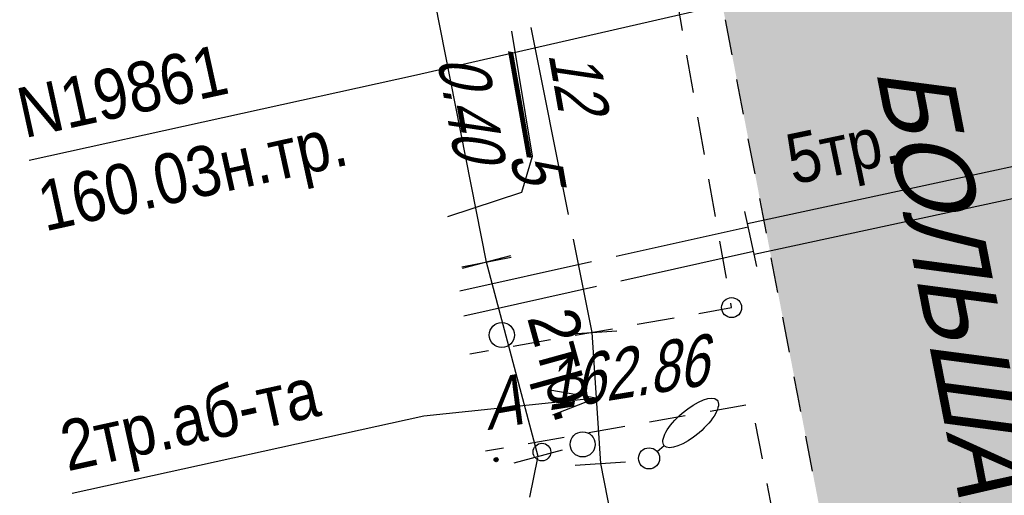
# Model space of a CAD drawing. Header units: millimetres. Extents: x 4385 to 11928, y 17253 to 36963.
# Tile 58 of 256: x 5844 to 5864, y 18515 to 18524. Entities that reach past the tile are written whole.
import ezdxf
from ezdxf.enums import TextEntityAlignment as Align

# ---------------------------------------------------------------- set-up
doc = ezdxf.new("R2010")
doc.units = ezdxf.units.MM
doc.linetypes.add('Геоподоснова_34179-21 от 9.08.21$0$UP line', pattern=[1.5, 1, -0.5])
for name, color, linetype, lineweight in [('Геоподоснова_34179-21 от 9.08.21$0$Водопровод', 7, 'Continuous', 25), ('Геоподоснова_34179-21 от 9.08.21$0$Горизонтали', 7, 'Continuous', 25), ('Геоподоснова_34179-21 от 9.08.21$0$Граница улицы', 7, 'Continuous', 25), ('Геоподоснова_34179-21 от 9.08.21$0$Кабели', 7, 'Continuous', 25), ('Геоподоснова_34179-21 от 9.08.21$0$Кабель Мосэнерго', 7, 'Continuous', 25), ('Геоподоснова_34179-21 от 9.08.21$0$Леса и газоны', 7, 'Continuous', 25), ('Геоподоснова_34179-21 от 9.08.21$0$Отдельно стоящее дерево', 7, 'Continuous', 25), ('Геоподоснова_34179-21 от 9.08.21$0$Полоса деревьев', 7, 'Continuous', 25)]:
    doc.layers.add(name, color=color, linetype=linetype, lineweight=lineweight)
doc.layers.add('ГП_дороги_штриховка_сущ', color=7, linetype='Continuous', lineweight=0, true_color=0xc8d0d0, transparency=0.6)
doc.styles.add('Геоподоснова_34179-21 от 9.08.21$0$Style-RUSSIAN_1251', font='RUSSIAN_1251.shx')
doc.styles.add('Геоподоснова_34179-21 от 9.08.21$0$Style-RUSSIAN_1251 I 0.00000', font='RUSSIAN_1251.shx')
doc.styles.add('Геоподоснова_34179-21 от 9.08.21$0$Style-RUSSIAN_1251 I 0.32289', font='RUSSIAN_1251.shx', dxfattribs={"oblique": 18.5})

# ---------------------------------------------------------------- blocks, each defined once
blk = doc.blocks.new('Геоподоснова_34179-21 от 9.08.21$0$DEREVO_3')
at = {"layer": 'Геоподоснова_34179-21 от 9.08.21$0$Отдельно стоящее дерево', "color": 7, "linetype": 'Continuous', "lineweight": 25, "flags": 128}
blk.add_lwpolyline([(-0.007, 0.21), (-0.007, 0.393)], dxfattribs=at)
at = {"layer": 'Геоподоснова_34179-21 от 9.08.21$0$Отдельно стоящее дерево', "color": 7, "linetype": 'Continuous', "lineweight": 25}
blk.add_arc((0, 0), 0.21, 0, 360, dxfattribs=at)
blk.add_ellipse((-0.025, 1.088), major_axis=(-0.019, 0.695), ratio=0.369829, dxfattribs=at)
blk = doc.blocks.new('Геоподоснова_34179-21 от 9.08.21$0$PIKET_51')
at = {"layer": 'Геоподоснова_34179-21 от 9.08.21$0$Горизонтали', "color": 7, "linetype": 'Continuous', "lineweight": 25}
blk.add_arc((0, 0), 0.2, 0, 360, dxfattribs=at)
blk = doc.blocks.new('Геоподоснова_34179-21 от 9.08.21$0$msdElementTypeLineString_34')
at = {"layer": 'Геоподоснова_34179-21 от 9.08.21$0$Граница улицы', "color": 7, "linetype": 'Continuous', "lineweight": 25}
for p, q in [((3.344, 23.327), (3.211, 24.02)), ((3.573, 22.144), (3.439, 22.836)), ((3.802, 20.96), (3.668, 21.653)), ((4.03, 19.776), (3.896, 20.469)), ((4.259, 18.593), (4.125, 19.285)), ((4.487, 17.409), (4.354, 18.102)), ((4.945, 15.041), (4.811, 15.734))]:
    blk.add_line(p, q, dxfattribs=at)
at = {"layer": 'Геоподоснова_34179-21 от 9.08.21$0$Граница улицы', "color": 7, "linetype": 'Continuous', "lineweight": 25, "flags": 128}
blk.add_lwpolyline([(4.716, 16.225), (4.655, 16.543), (4.582, 16.918)], dxfattribs=at)
blk = doc.blocks.new('Геоподоснова_34179-21 от 9.08.21$0$msdElementTypeLineString_100')
at = {"layer": 'Геоподоснова_34179-21 от 9.08.21$0$Полоса деревьев', "color": 7, "linetype": 'Continuous', "lineweight": 25}
blk.add_circle((0.93, 0.361), 0.25, dxfattribs=at)
blk = doc.blocks.new('Геоподоснова_34179-21 от 9.08.21$0$msdElementTypeLineString_101')
at = {"layer": 'Геоподоснова_34179-21 от 9.08.21$0$Полоса деревьев', "color": 7, "linetype": 'Continuous', "lineweight": 25}
for p, q in [((0.464, 0.294), (0.387, 0.281)), ((0.466, 0.29), (0.387, 0.276)), ((0.46, 0.304), (0.389, 0.291)), ((0.462, 0.299), (0.389, 0.286)), ((0.466, 0.285), (0.389, 0.271)), ((0.456, 0.308), (0.391, 0.297)), ((0.466, 0.28), (0.391, 0.266)), ((0.466, 0.274), (0.393, 0.261)), ((0.451, 0.312), (0.394, 0.302)), ((0.465, 0.269), (0.396, 0.257)), ((0.446, 0.317), (0.397, 0.308)), ((0.462, 0.264), (0.401, 0.253)), ((0.459, 0.258), (0.405, 0.248)), ((0.435, 0.32), (0.406, 0.315)), ((0.452, 0.252), (0.414, 0.245)), ((0.443, 0.245), (0.434, 0.243))]:
    blk.add_line(p, q, dxfattribs=at)
for centre, radius in [((2.15, 0.587), 0.25), ((1.339, 0.434), 0.175), ((0.427, 0.282), 0.04)]:
    blk.add_circle(centre, radius, dxfattribs=at)
blk = doc.blocks.new('Геоподоснова_34179-21 от 9.08.21$0$msdElementTypeLineString_102')
at = {"layer": 'Геоподоснова_34179-21 от 9.08.21$0$Граница улицы', "color": 7, "linetype": 'Continuous', "lineweight": 25}
for p, q in [((4.469, 16.233), (5.183, 16.36)), ((3.263, 16.02), (3.977, 16.146)), ((2.056, 15.806), (2.77, 15.932)), ((5.366, 15.997), (5.504, 15.285)), ((0.85, 15.592), (1.564, 15.719)), ((0, 15.442), (0.357, 15.505)), ((5.831, 13.591), (5.969, 12.879)), ((6.063, 12.388), (6.201, 11.676)), ((6.296, 11.185), (6.433, 10.473)), ((6.528, 9.982), (6.666, 9.27)), ((6.761, 8.779), (6.898, 8.067)), ((6.993, 7.576), (7.13, 6.864)), ((7.225, 6.373), (7.363, 5.661)), ((7.458, 5.17), (7.595, 4.458)), ((7.69, 3.967), (7.828, 3.254)), ((8.152, 1.56), (8.288, 0.847)), ((8.381, 0.356), (8.449, 0))]:
    blk.add_line(p, q, dxfattribs=at)
at = {"layer": 'Геоподоснова_34179-21 от 9.08.21$0$Граница улицы', "color": 7, "linetype": 'Continuous', "lineweight": 25, "flags": 128}
for points in [[(5.599, 14.794), (5.699, 14.276), (5.736, 14.084), (5.736, 14.082)], [(7.922, 2.764), (7.976, 2.485), (8.059, 2.051)]]:
    blk.add_lwpolyline(points, dxfattribs=at)
blk = doc.blocks.new('Геоподоснова_34179-21 от 9.08.21$0$msdElementTypeLineString_103')
at = {"layer": 'Геоподоснова_34179-21 от 9.08.21$0$Граница улицы', "color": 7, "linetype": 'Continuous', "lineweight": 25}
for p, q in [((2.833, 15.771), (2.094, 15.636)), ((1.602, 15.546), (0.862, 15.411)), ((0.37, 15.322), (0, 15.254)), ((4.806, 14.899), (4.334, 15.484)), ((5.609, 12.6), (5.477, 13.34)), ((5.827, 11.367), (5.696, 12.107)), ((6.045, 10.134), (5.914, 10.875)), ((6.264, 8.902), (6.132, 9.642)), ((6.482, 7.669), (6.351, 8.409)), ((6.7, 6.436), (6.569, 7.176)), ((6.919, 5.203), (6.787, 5.944)), ((7.137, 3.971), (7.006, 4.711)), ((7.355, 2.738), (7.224, 3.478)), ((7.574, 1.505), (7.443, 2.246)), ((5.794, 0.589), (6.534, 0.72)), ((4.561, 0.371), (5.302, 0.502)), ((3.328, 0.153), (4.069, 0.284)), ((2.466, 0.001), (2.836, 0.066))]:
    blk.add_line(p, q, dxfattribs=at)
at = {"layer": 'Геоподоснова_34179-21 от 9.08.21$0$Граница улицы', "color": 7, "linetype": 'Continuous', "lineweight": 25, "flags": 128}
for points in [[(4.02, 15.873), (3.94, 15.972), (3.325, 15.86)], [(5.39, 13.832), (5.313, 14.27), (5.12, 14.509)], [(7.027, 0.807), (7.677, 0.922), (7.661, 1.013)]]:
    blk.add_lwpolyline(points, dxfattribs=at)
blk = doc.blocks.new('Геоподоснова_34179-21 от 9.08.21$0$msdElementTypeTextNode_8')
at = {"layer": 'Геоподоснова_34179-21 от 9.08.21$0$Леса и газоны', "color": 7, "linetype": 'Continuous', "lineweight": 25, "style": 'Геоподоснова_34179-21 от 9.08.21$0$Style-RUSSIAN_1251 I 0.32289', "oblique": 18.5, "width": 0.8}
for s, p in [('0.40', (-1.083, -0.192)), ('——5', (0, 0)), (' 12', (1.083, 0.192))]:
    blk.add_text(s, height=1, rotation=280.0441, dxfattribs=at).set_placement(p, align=Align.MIDDLE_LEFT)
blk = doc.blocks.new('Геоподоснова_34179-21 от 9.08.21$0$msdElementTypeLine_50')
at = {"layer": 'Геоподоснова_34179-21 от 9.08.21$0$Кабель Мосэнерго', "color": 7, "linetype": 'Continuous', "lineweight": 25}
for p, q in [((0.125, 0.735), (0.072, 0.979)), ((0.257, 0.125), (0.125, 0.735)), ((0.309, -0.119), (0.256, 0.125))]:
    blk.add_line(p, q, dxfattribs=at)
blk = doc.blocks.new('Геоподоснова_34179-21 от 9.08.21$0$msdElementTypeLine_51')
at = {"layer": 'Геоподоснова_34179-21 от 9.08.21$0$Кабель Мосэнерго', "color": 7, "linetype": 'Continuous', "lineweight": 25}
for p, q in [((0.125, 0.735), (0.072, 0.979)), ((0.257, 0.125), (0.125, 0.735)), ((0.309, -0.119), (0.256, 0.125))]:
    blk.add_line(p, q, dxfattribs=at)
blk = doc.blocks.new('Геоподоснова_34179-21 от 9.08.21$0$msdElementTypeMultiLine_166')
at = {"layer": 'Геоподоснова_34179-21 от 9.08.21$0$Кабель Мосэнерго', "color": 7, "linetype": 'Continuous', "lineweight": 25, "flags": 128}
for points in [[(0.125, 0.735), (10.289, 2.926)], [(0.257, 0.125), (10.421, 2.316)]]:
    blk.add_lwpolyline(points, dxfattribs=at)
at = {"layer": 'Геоподоснова_34179-21 от 9.08.21$0$Кабель Мосэнерго', "color": 7, "linetype": 'Continuous', "lineweight": 25}
for name, p in [('Геоподоснова_34179-21 от 9.08.21$0$msdElementTypeLine_50', (10.164, 2.191)), ('Геоподоснова_34179-21 от 9.08.21$0$msdElementTypeLine_51', (0, 0))]:
    blk.add_blockref(name, p, dxfattribs=at)
blk = doc.blocks.new('Геоподоснова_34179-21 от 9.08.21$0$msdElementTypeLineString_437')
at = {"layer": 'Геоподоснова_34179-21 от 9.08.21$0$Кабель Мосэнерго', "color": 7, "linetype": 'Continuous', "lineweight": 25}
for p, q in [((1.991, 19.183), (1.01, 18.989)), ((5.457, 1.597), (4.475, 1.403))]:
    blk.add_line(p, q, dxfattribs=at)
blk = doc.blocks.new('Геоподоснова_34179-21 от 9.08.21$0$msdElementTypeMultiLine_244')
at = {"layer": 'Геоподоснова_34179-21 от 9.08.21$0$Кабель Мосэнерго', "color": 7, "linetype": 'Continuous', "lineweight": 25, "flags": 128}
blk.add_lwpolyline([(4.966, 1.5), (1.5, 19.086)], dxfattribs=at)
at = {"layer": 'Геоподоснова_34179-21 от 9.08.21$0$Кабель Мосэнерго', "color": 7, "linetype": 'Continuous', "lineweight": 25}
blk.add_blockref('Геоподоснова_34179-21 от 9.08.21$0$msdElementTypeLineString_437', (0, 0), dxfattribs=at)
blk = doc.blocks.new('Геоподоснова_34179-21 от 9.08.21$0$msdElementTypeLineString_440')
at = {"layer": 'Геоподоснова_34179-21 от 9.08.21$0$Кабель Мосэнерго', "color": 7, "linetype": 'Continuous', "lineweight": 25}
for p, q in [((1.983, 5.498), (1.017, 5.242)), ((3.011, 1.628), (2.045, 1.372))]:
    blk.add_line(p, q, dxfattribs=at)
blk = doc.blocks.new('Геоподоснова_34179-21 от 9.08.21$0$msdElementTypeMultiLine_247')
at = {"layer": 'Геоподоснова_34179-21 от 9.08.21$0$Кабель Мосэнерго', "color": 7, "linetype": 'Continuous', "lineweight": 25, "flags": 128}
blk.add_lwpolyline([(2.528, 1.5), (1.5, 5.37)], dxfattribs=at)
at = {"layer": 'Геоподоснова_34179-21 от 9.08.21$0$Кабель Мосэнерго', "color": 7, "linetype": 'Continuous', "lineweight": 25}
blk.add_blockref('Геоподоснова_34179-21 от 9.08.21$0$msdElementTypeLineString_440', (0, 0), dxfattribs=at)
blk = doc.blocks.new('Геоподоснова_34179-21 от 9.08.21$0$msdElementTypeLineString_509')
at = {"layer": 'Геоподоснова_34179-21 от 9.08.21$0$Кабели', "color": 10, "linetype": 'Continuous', "lineweight": 25}
for p, q in [((0, 12.63), (0.373, 10.77)), ((0.471, 10.28), (1.216, 6.56)), ((1.314, 6.07), (2.059, 2.35)), ((2.157, 1.86), (2.53, 0))]:
    blk.add_line(p, q, dxfattribs=at)
blk = doc.blocks.new('Геоподоснова_34179-21 от 9.08.21$0$msdElementTypeMultiLine_305')
at = {"layer": 'Геоподоснова_34179-21 от 9.08.21$0$Кабели', "color": 1, "linetype": 'Continuous', "lineweight": 25}
blk.add_blockref('Геоподоснова_34179-21 от 9.08.21$0$msdElementTypeLineString_509', (0, 0), dxfattribs=at)
blk = doc.blocks.new('Геоподоснова_34179-21 от 9.08.21$0$msdElementTypeLineString_510')
at = {"layer": 'Геоподоснова_34179-21 от 9.08.21$0$Кабели', "color": 7, "linetype": 'Continuous', "lineweight": 25}
for p, q in [((1.001, 4.078), (1.999, 4.142)), ((1.171, 1.468), (2.169, 1.532))]:
    blk.add_line(p, q, dxfattribs=at)
blk = doc.blocks.new('Геоподоснова_34179-21 от 9.08.21$0$msdElementTypeMultiLine_306')
at = {"layer": 'Геоподоснова_34179-21 от 9.08.21$0$Кабели', "color": 7, "linetype": 'Continuous', "lineweight": 25, "flags": 128}
blk.add_lwpolyline([(1.5, 4.11), (1.67, 1.5)], dxfattribs=at)
at = {"layer": 'Геоподоснова_34179-21 от 9.08.21$0$Кабели', "color": 7, "linetype": 'Continuous', "lineweight": 25}
blk.add_blockref('Геоподоснова_34179-21 от 9.08.21$0$msdElementTypeLineString_510', (0, 0), dxfattribs=at)
blk = doc.blocks.new('Геоподоснова_34179-21 от 9.08.21$0$msdElementTypeLineString_511')
at = {"layer": 'Геоподоснова_34179-21 от 9.08.21$0$Кабели', "color": 10, "linetype": 'Continuous', "lineweight": 25}
for p, q in [((0, 7.34), (0.695, 3.915)), ((0.795, 3.425), (1.49, 0))]:
    blk.add_line(p, q, dxfattribs=at)
blk = doc.blocks.new('Геоподоснова_34179-21 от 9.08.21$0$msdElementTypeMultiLine_307')
at = {"layer": 'Геоподоснова_34179-21 от 9.08.21$0$Кабели', "color": 1, "linetype": 'Continuous', "lineweight": 25}
blk.add_blockref('Геоподоснова_34179-21 от 9.08.21$0$msdElementTypeLineString_511', (0, 0), dxfattribs=at)
blk = doc.blocks.new('Геоподоснова_34179-21 от 9.08.21$0$DIMTXT_36')
at = {"layer": 'Геоподоснова_34179-21 от 9.08.21$0$Водопровод', "color": 7, "linetype": 'Continuous', "lineweight": 25}
for q in [(-0.933, 0.042), (-0.821, -0.445)]:
    blk.add_line((0, 0), q, dxfattribs=at)
at = {"layer": 'Геоподоснова_34179-21 от 9.08.21$0$Водопровод', "color": 7, "linetype": 'Continuous', "lineweight": 25, "flags": 128}
blk.add_lwpolyline([(0, 0), (-12.299, -2.824), (-20.007, -4.519)], dxfattribs=at)
at = {"layer": 'Геоподоснова_34179-21 от 9.08.21$0$Водопровод', "color": 7, "linetype": 'Continuous', "lineweight": 25, "style": 'Геоподоснова_34179-21 от 9.08.21$0$Style-RUSSIAN_1251', "width": 0.899998}
for s, p in [('N19861', (-20.319, -3.103)), ('160.03н.тр.', (-19.911, -4.959))]:
    blk.add_text(s, height=1, rotation=12.4028, dxfattribs=at).set_placement(p, align=Align.TOP_LEFT)
blk = doc.blocks.new('Геоподоснова_34179-21 от 9.08.21$0$DIMTXT_102')
at = {"layer": 'Геоподоснова_34179-21 от 9.08.21$0$Кабели', "color": 7, "linetype": 'Continuous', "lineweight": 25}
for q in [(-0.921, 0.154), (-0.869, -0.343)]:
    blk.add_line((0, 0), q, dxfattribs=at)
at = {"layer": 'Геоподоснова_34179-21 от 9.08.21$0$Кабели', "color": 7, "linetype": 'Continuous', "lineweight": 25, "flags": 128}
blk.add_lwpolyline([(0, 0), (-3.431, -0.362), (-10.43, -1.902)], dxfattribs=at)
at = {"layer": 'Геоподоснова_34179-21 от 9.08.21$0$Кабели', "color": 7, "linetype": 'Continuous', "lineweight": 25, "style": 'Геоподоснова_34179-21 от 9.08.21$0$Style-RUSSIAN_1251', "width": 0.9}
blk.add_text('2тр.аб-та', height=1, rotation=12.4028, dxfattribs=at).set_placement((-10.741, -0.485), align=Align.TOP_LEFT)
blk = doc.blocks.new('Геоподоснова_34179-21 от 9.08.21')
at = {"layer": 'Геоподоснова_34179-21 от 9.08.21$0$Кабель Мосэнерго', "color": 10, "linetype": 'Continuous', "lineweight": 25}
for p, q in [((5854.45, 18521.31), (5854.041, 18523.796)), ((5854.24, 18520.59), (5854.45, 18521.31)), ((5852.761, 18520.11), (5854.24, 18520.59)), ((5856.114, 18519.321), (5858.741, 18519.905)), ((5856.209, 18518.83), (5858.849, 18519.417)), ((5853, 18518.629), (5855.626, 18519.213)), ((5853.08, 18518.134), (5855.721, 18518.721)), ((5854.394, 18514.524), (5854.554, 18515.304))]:
    blk.add_line(p, q, dxfattribs=at)
at = {"layer": 'Геоподоснова_34179-21 от 9.08.21$0$Водопровод', "color": 7, "linetype": 'Continuous', "lineweight": 25}
blk.add_blockref('Геоподоснова_34179-21 от 9.08.21$0$DIMTXT_36', (5864.436, 18525.744), dxfattribs=at)
at = {"layer": 'Геоподоснова_34179-21 от 9.08.21$0$Горизонтали', "color": 7, "linetype": 'Continuous', "lineweight": 25}
blk.add_blockref('Геоподоснова_34179-21 от 9.08.21$0$PIKET_51', (5858.414, 18518.295), dxfattribs=at)
at = {"layer": 'Геоподоснова_34179-21 от 9.08.21$0$Граница улицы', "color": 7, "linetype": 'Continuous', "lineweight": 25}
for name, p in [('Геоподоснова_34179-21 от 9.08.21$0$msdElementTypeLineString_34', (5855.078, 18500)), ('Геоподоснова_34179-21 от 9.08.21$0$msdElementTypeLineString_103', (5850.737, 18517.373)), ('Геоподоснова_34179-21 от 9.08.21$0$msdElementTypeLineString_102', (5853.515, 18500))]:
    blk.add_blockref(name, p, dxfattribs=at)
at = {"layer": 'Геоподоснова_34179-21 от 9.08.21$0$Кабели', "color": 1, "linetype": 'Continuous', "lineweight": 25}
for name, p in [('Геоподоснова_34179-21 от 9.08.21$0$msdElementTypeMultiLine_305', (5853.1, 18517.8)), ('Геоподоснова_34179-21 от 9.08.21$0$msdElementTypeMultiLine_307', (5855.8, 18507.85))]:
    blk.add_blockref(name, p, dxfattribs=at)
at = {"layer": 'Геоподоснова_34179-21 от 9.08.21$0$Кабели', "color": 7, "linetype": 'Continuous', "lineweight": 25}
for name, p in [('Геоподоснова_34179-21 от 9.08.21$0$msdElementTypeMultiLine_306', (5854.13, 18513.69)), ('Геоподоснова_34179-21 от 9.08.21$0$DIMTXT_102', (5855.715, 18516.495))]:
    blk.add_blockref(name, p, dxfattribs=at)
at = {"layer": 'Геоподоснова_34179-21 от 9.08.21$0$Кабель Мосэнерго', "color": 7, "linetype": 'Continuous', "lineweight": 25}
for name, p in [('Геоподоснова_34179-21 от 9.08.21$0$msdElementTypeMultiLine_244', (5848.565, 18517.698)), ('Геоподоснова_34179-21 от 9.08.21$0$msdElementTypeMultiLine_166', (5858.604, 18519.231)), ('Геоподоснова_34179-21 от 9.08.21$0$msdElementTypeMultiLine_247', (5852.031, 18513.828))]:
    blk.add_blockref(name, p, dxfattribs=at)
at = {"layer": 'Геоподоснова_34179-21 от 9.08.21$0$Леса и газоны', "color": 7, "linetype": 'Continuous', "lineweight": 25}
blk.add_blockref('Геоподоснова_34179-21 от 9.08.21$0$msdElementTypeTextNode_8', (5854.12, 18523.533), dxfattribs=at)
at = {"layer": 'Геоподоснова_34179-21 от 9.08.21$0$Отдельно стоящее дерево', "color": 7, "linetype": 'Continuous', "lineweight": 25, "xscale": 1.000001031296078, "yscale": 1.000001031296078, "zscale": 1.000001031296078, "rotation": 309.0943247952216}
blk.add_blockref('Геоподоснова_34179-21 от 9.08.21$0$DEREVO_3', (5856.77, 18515.294), dxfattribs=at)
at = {"layer": 'Геоподоснова_34179-21 от 9.08.21$0$Полоса деревьев', "color": 7, "linetype": 'Continuous', "lineweight": 25}
for name, p in [('Геоподоснова_34179-21 от 9.08.21$0$msdElementTypeLineString_100', (5852.909, 18517.388)), ('Геоподоснова_34179-21 от 9.08.21$0$msdElementTypeLineString_101', (5853.298, 18514.985))]:
    blk.add_blockref(name, p, dxfattribs=at)
at = {"layer": 'Геоподоснова_34179-21 от 9.08.21$0$Горизонтали', "color": 7, "linetype": 'Continuous', "lineweight": 25, "style": 'Геоподоснова_34179-21 от 9.08.21$0$Style-RUSSIAN_1251 I 0.32289', "oblique": 18.5, "width": 0.799996}
blk.add_text('162.86', height=1, rotation=9.1888, dxfattribs=at).set_placement((5854.742, 18516.241))
at = {"layer": 'Геоподоснова_34179-21 от 9.08.21$0$Граница улицы', "color": 7, "linetype": 'Геоподоснова_34179-21 от 9.08.21$0$UP line', "lineweight": 25, "style": 'Геоподоснова_34179-21 от 9.08.21$0$Style-RUSSIAN_1251 I 0.32289', "oblique": 18.5}
blk.add_text('БОЛЬШАЯ МАРФИНСКАЯ УЛИЦА', height=1.5, rotation=281, dxfattribs=at).set_placement((5861.279, 18523.04))
at = {"layer": 'Геоподоснова_34179-21 от 9.08.21$0$Граница улицы', "color": 7, "linetype": 'Continuous', "lineweight": 25, "style": 'Геоподоснова_34179-21 от 9.08.21$0$Style-RUSSIAN_1251 I 0.32289', "oblique": 18.5, "width": 0.799996}
blk.add_text('А', height=1, rotation=10.0405, dxfattribs=at).set_placement((5853.551, 18515.854))
at = {"layer": 'Геоподоснова_34179-21 от 9.08.21$0$Кабель Мосэнерго', "color": 7, "linetype": 'Continuous', "lineweight": 25}
for s, rotation, style, width, p in [('5тр.', 11.8161, 'Геоподоснова_34179-21 от 9.08.21$0$Style-RUSSIAN_1251', 0.899998, (5859.631, 18520.74)), ('2тр.', 285.43, 'Геоподоснова_34179-21 от 9.08.21$0$Style-RUSSIAN_1251 I 0.00000', 0.9, (5854.337, 18518.098))]:
    blk.add_text(s, height=1, rotation=rotation, dxfattribs=dict(at, style=style, width=width)).set_placement(p)

msp = doc.modelspace()

# ---------------------------------------------------------------- hatches: boundary and pattern name
at = {"layer": 'ГП_дороги_штриховка_сущ'}
h = msp.add_hatch(color=256, dxfattribs=at)
h.dxf.hatch_style = 1
edge = h.paths.add_edge_path()
edge.add_line((5925.766, 18433.855), (5941.944, 18436.973))
edge.add_line((5941.944, 18436.973), (5953.857, 18439.646))
edge.add_line((5953.857, 18439.646), (5952.85, 18448.595))
edge.add_line((5952.85, 18448.595), (5934.391, 18444.916))
edge.add_line((5934.391, 18444.916), (5923.777, 18442.892))
edge.add_line((5923.777, 18442.892), (5913.765, 18440.871))
edge.add_arc((6024.751, 17851.701), 599.532, 100.668107, 101.527822)
edge.add_line((5904.938, 18439.139), (5895.221, 18437.054))
edge.add_arc((5892.782, 18446.919), 10.161, 258.729, 283.887, ccw=False)
edge.add_arc((5892.507, 18446.219), 9.422, 228.1226, 259.5373, ccw=False)
edge.add_arc((5892.853, 18446.804), 10.09, 191.3978, 228.8772, ccw=False)
edge.add_line((5882.962, 18444.81), (5882.854, 18445.357))
edge.add_line((5882.854, 18445.357), (5880.704, 18455.601))
edge.add_line((5880.704, 18455.601), (5876.365, 18478.056))
edge.add_arc((5883.236, 18479.41), 7.003, 102.0896, 191.1455, ccw=False)
edge.add_line((5881.77, 18486.258), (5885.611, 18487.025))
edge.add_line((5885.611, 18487.025), (5884.576, 18492.327))
edge.add_line((5884.576, 18492.327), (5880.725, 18491.731))
edge.add_arc((5879.837, 18497.318), 5.657, 253.3213, 279.0267, ccw=False)
edge.add_arc((5879.968, 18499.313), 7.618, 187.5257, 256.688, ccw=False)
edge.add_line((5872.415, 18498.315), (5871.095, 18505.174))
edge.add_line((5871.095, 18505.174), (5870.76, 18506.857))
edge.add_line((5870.76, 18506.857), (5869.698, 18512.377))
edge.add_line((5869.698, 18512.377), (5868.248, 18519.806))
edge.add_line((5868.248, 18519.806), (5866.913, 18526.801))
edge.add_line((5866.913, 18526.801), (5865.765, 18532.813))
edge.add_line((5865.765, 18532.813), (5864.661, 18538.596))
edge.add_line((5864.661, 18538.596), (5864.202, 18540.87))
edge.add_line((5864.202, 18540.87), (5863.495, 18545.372))
edge.add_line((5863.495, 18545.372), (5863.316, 18545.344))
edge.add_line((5863.316, 18545.344), (5861.851, 18553.053))
edge.add_line((5861.851, 18553.053), (5861.149, 18556.727))
edge.add_line((5861.149, 18556.727), (5860.107, 18562.17))
edge.add_line((5860.107, 18562.17), (5859.426, 18565.73))
edge.add_line((5859.426, 18565.73), (5858.515, 18570.477))
edge.add_line((5858.515, 18570.477), (5857.597, 18575.222))
edge.add_line((5857.597, 18575.222), (5848.554, 18573.251))
edge.add_line((5848.554, 18573.251), (5849.502, 18568.477))
edge.add_line((5849.502, 18568.477), (5850.899, 18561.312))
edge.add_line((5850.899, 18561.312), (5851.949, 18555.828))
edge.add_line((5851.949, 18555.828), (5853.772, 18546.315))
edge.add_line((5853.772, 18546.315), (5855.078, 18540.23))
edge.add_line((5855.078, 18540.23), (5856.365, 18533.98))
edge.add_line((5856.365, 18533.98), (5857.603, 18527.571))
edge.add_line((5857.603, 18527.571), (5860.173, 18514.262))
edge.add_line((5860.173, 18514.262), (5861.261, 18508.632))
edge.add_line((5861.261, 18508.632), (5867.474, 18476.428))
edge.add_line((5867.474, 18476.428), (5871.803, 18453.893))
edge.add_line((5871.803, 18453.893), (5874.128, 18441.591))
edge.add_arc((5866.634, 18439.793), 7.707, -71.1464, 13.4912, ccw=False)
edge.add_line((5869.124, 18432.499), (5871.447, 18422.925))
edge.add_arc((5869.269, 18415.816), 7.435, 51.9764, 72.9689, ccw=False)
edge.add_line((5873.849, 18421.673), (5887.341, 18424.703))
edge.add_arc((5895.5, 18415.13), 12.579, 101.5761, 130.4368, ccw=False)
edge.add_line((5892.976, 18427.452), (5897.679, 18428.416))
edge.add_line((5897.679, 18428.416), (5906.565, 18430.173))
edge.add_arc((6084.693, 17553.035), 895.042, 100.227856, 101.479437, ccw=False)

# ---------------------------------------------------------------- block references
msp.add_blockref('Геоподоснова_34179-21 от 9.08.21', (0, 0))

doc.saveas('drawing.dxf')
